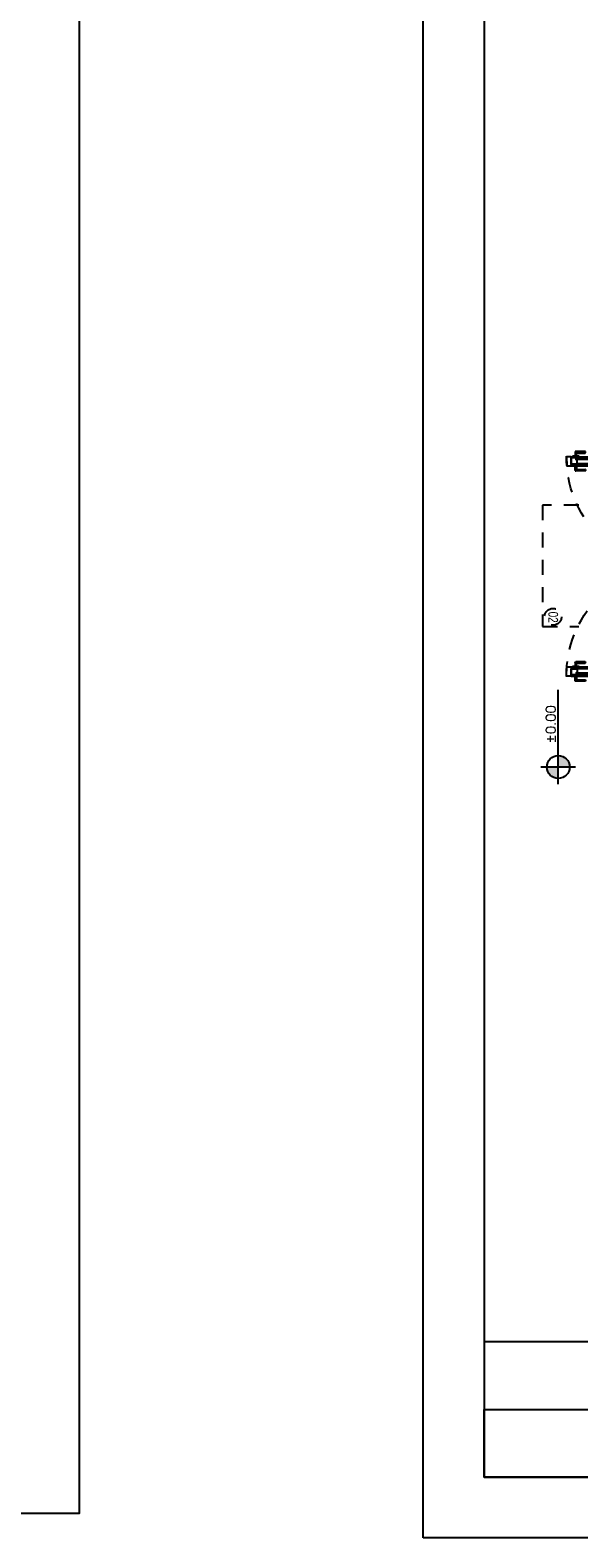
# Model space of a CAD drawing. Header units: millimetres. Extents: x 201 to 840, y 135 to 685.
# Tile 168 of 219: x 308.85 to 313.37, y 335.53 to 347.94. Entities that reach past the tile are written whole.
import ezdxf

# ---------------------------------------------------------------- set-up
doc = ezdxf.new("R2010")
doc.units = ezdxf.units.MM
doc.linetypes.add('HIDDEN', pattern=[0.375, 0.25, -0.125])
doc.linetypes.add('HIDDEN2', pattern=[0.1875, 0.125, -0.0625])
for name, color, linetype in [('01', 1, 'Continuous'), ('02', 2, 'Continuous'), ('03', 3, 'Continuous'), ('ABERTURAS', 2, 'Continuous'), ('LAMINA', 6, 'Continuous'), ('NIVELES', 1, 'Continuous'), ('piso', 1, 'Continuous'), ('TEXTO LAMINA', 2, 'Continuous')]:
    doc.layers.add(name, color=color, linetype=linetype)
doc.styles.add('ROMANS', font='romans.shx')
doc.styles.add('style3', font='swisscl.ttf', dxfattribs={"height": 0.1})
picture_1 = doc.add_image_def('image1.jpg', size_in_pixel=(635, 198))
picture_2 = doc.add_image_def('image5.jpg', size_in_pixel=(635, 198))

# ---------------------------------------------------------------- blocks, each defined once
blk = doc.blocks.new('A$C3420644B')
at = {"layer": '01'}
for p, q in [((0.037, 0.281), (0.863, 0.281)), ((0.047, 0.211), (0.853, 0.211)), ((0.047, 0.206), (0.853, 0.206))]:
    blk.add_line(p, q, dxfattribs=at)
for points in [[(0.077, 0.261), (0.43, 0.261), (0.43, 0.257), (0.077, 0.257)], [(0.823, 0.261), (0.47, 0.261), (0.47, 0.257), (0.823, 0.257)]]:
    blk.add_lwpolyline(points, dxfattribs=at)
at = {"layer": '02'}
for p, q in [((0.435, 0.271), (0.088, 0.271)), ((0.465, 0.271), (0.812, 0.271)), ((0.425, 0.221), (0.087, 0.221)), ((0.475, 0.221), (0.813, 0.221))]:
    blk.add_line(p, q, dxfattribs=at)
at = {"layer": '03'}
for points in [[(0, 0.281), (0, 0.206), (0.047, 0.206), (0.047, 0.216), (0.037, 0.216), (0.037, 0.281), (0, 0.281), (0, 0.281)], [(0.037, 0.221), (0.037, 0.221), (0.087, 0.221), (0.087, 0.256), (0.077, 0.256), (0.077, 0.271), (0.037, 0.271), (0.037, 0.25), (0.037, 0.25), (0.037, 0.221), (0.037, 0.221)], [(0.475, 0.221), (0.475, 0.221), (0.425, 0.221), (0.425, 0.256), (0.435, 0.256), (0.435, 0.271), (0.475, 0.271), (0.475, 0.271), (0.475, 0.271)], [(0.425, 0.221), (0.425, 0.221), (0.475, 0.221), (0.475, 0.256), (0.465, 0.256), (0.465, 0.271), (0.425, 0.271), (0.425, 0.271), (0.425, 0.271)], [(0.425, 0.256), (0.425, 0.221), (0.425, 0.221)], [(0.475, 0.256), (0.475, 0.221), (0.475, 0.221)], [(0.863, 0.221), (0.863, 0.221), (0.813, 0.221), (0.813, 0.256), (0.823, 0.256), (0.823, 0.271), (0.863, 0.271), (0.863, 0.25), (0.863, 0.25), (0.863, 0.221), (0.863, 0.221)], [(0.9, 0.281), (0.9, 0.206), (0.853, 0.206), (0.853, 0.216), (0.863, 0.216), (0.863, 0.281), (0.9, 0.281), (0.9, 0.281)]]:
    blk.add_lwpolyline(points, dxfattribs=at)
for points in [[(0.088, 0.271), (0.088, 0.261), (0.078, 0.261), (0.078, 0.271)], [(0.425, 0.271), (0.425, 0.261), (0.435, 0.261), (0.435, 0.271)], [(0.475, 0.271), (0.475, 0.261), (0.465, 0.261), (0.465, 0.271)], [(0.812, 0.271), (0.812, 0.261), (0.822, 0.261), (0.822, 0.271)], [(0.812, 0.271), (0.812, 0.261), (0.822, 0.261), (0.822, 0.271)]]:
    blk.add_lwpolyline(points, close=True, dxfattribs=at)
at = {"layer": 'ABERTURAS', "linetype": 'HIDDEN2'}
for points in [[(0.103, 0.281), (0.103, 0.285), (0.047, 0.285), (0.047, 0.281)], [(0.103, 0.206), (0.103, 0.203), (0.047, 0.203), (0.047, 0.206)]]:
    blk.add_lwpolyline(points, dxfattribs=at)
for points in [[(0.082, 0.285), (0.082, 0.309, -0.414214), (0.084, 0.311), (0.152, 0.311, 0.414214), (0.154, 0.313), (0.154, 0.322, 0.414214), (0.152, 0.324), (0.075, 0.324, 0.414214), (0.069, 0.318), (0.069, 0.285)], [(0.082, 0.203), (0.082, 0.178, 0.414214), (0.084, 0.176), (0.152, 0.176, -0.414214), (0.154, 0.174), (0.154, 0.166, -0.414214), (0.152, 0.164), (0.075, 0.164, -0.414214), (0.069, 0.17), (0.069, 0.203)]]:
    blk.add_lwpolyline(points, format="xyb", dxfattribs=at)
blk = doc.blocks.new('puerta ventana')
at = {"layer": 'ABERTURAS', "ltscale": 0.01}
for points in [[(318.876, 344.459), (318.866, 344.459), (318.866, 344.429), (318.866, 344.419), (318.916, 344.419), (318.941, 344.419), (318.941, 344.429), (319.016, 344.429), (319.016, 344.459), (319.006, 344.459)], [(318.876, 342.59), (318.866, 342.59), (318.866, 342.62), (318.866, 342.63), (318.916, 342.63), (318.941, 342.63), (318.941, 342.62), (319.016, 342.62), (319.016, 342.59), (319.006, 342.59)]]:
    blk.add_lwpolyline(points, dxfattribs=at)
at = {"layer": 'ABERTURAS', "color": 250, "linetype": 'HIDDEN2'}
for centre, start, end in [((319.027, 344.413), 269.2617, 1.1713), ((319.027, 342.636), 358.8287, 90.7383)]:
    blk.add_arc(centre, 0.889, start, end, dxfattribs=at)
at = {"layer": '01', "extrusion": (0, 0, -1), "zscale": -1, "rotation": 0.1104346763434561}
blk.add_blockref('A$C3420644B', (-319.915, 344.146), dxfattribs=at)
at = {"layer": '01', "extrusion": (0, 0, -1), "xscale": -1, "zscale": -1, "rotation": 179.8895653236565}
blk.add_blockref('A$C3420644B', (-319.915, 342.903), dxfattribs=at)

msp = doc.modelspace()

# ---------------------------------------------------------------- hatches: boundary and pattern name
at = {"layer": 'NIVELES', "ltscale": 0.01}
h = msp.add_hatch(color=256, dxfattribs=at)
h.paths.add_polyline_path([(313.102, 341.873, 0.414214), (313.196, 341.779), (313.196, 341.873)])
h.paths.add_polyline_path([(313.196, 341.967), (313.196, 341.873), (313.29, 341.873, 0.414214)])

# ---------------------------------------------------------------- linework, layer by layer
for points in [[(299.781, 335.73), (299.781, 350.977), (309.257, 350.977), (309.257, 335.73)], [(312.086, 335.53), (312.086, 350.777), (321.563, 350.777), (321.563, 335.53)]]:
    msp.add_lwpolyline(points, close=True)
at = {"layer": 'LAMINA', "color": 2}
msp.add_line((321.063, 337.144), (312.586, 337.144), dxfattribs=at)
at = {"layer": 'LAMINA'}
msp.add_line((312.586, 336.03), (321.063, 336.03), dxfattribs=at)
msp.add_line((312.586, 336.03), (321.063, 336.03), dxfattribs=at)
msp.add_lwpolyline([(321.063, 336.03), (321.063, 350.077), (312.586, 350.077), (312.586, 336.03)], close=True, dxfattribs=at)
at = {"layer": 'LAMINA', "color": 1}
msp.add_lwpolyline([(312.586, 336.587), (320.504, 336.587)], dxfattribs=at)
at = {"layer": 'NIVELES', "color": 3}
msp.add_line((313.196, 341.731), (313.196, 342.509), dxfattribs=at)
at = {"layer": 'NIVELES', "color": 1}
msp.add_line((313.338, 341.873), (313.054, 341.873), dxfattribs=at)
at = {"layer": 'NIVELES', "color": 3}
msp.add_circle((313.196, 341.873), 0.0941, dxfattribs=at)
at = {"layer": 'piso', "linetype": 'HIDDEN', "ltscale": 0.5}
msp.add_lwpolyline([(313.366, 344.029), (313.066, 344.029), (313.066, 343.029), (313.366, 343.029)], dxfattribs=at)
at = {"layer": 'piso', "linetype": 'HIDDEN2'}
msp.add_circle((313.153, 343.109), 0.0692, dxfattribs=at)

# ---------------------------------------------------------------- block references
at = {"layer": 'piso', "xscale": -1}
msp.add_blockref('puerta ventana', (633.181, 0), dxfattribs=at)

# ---------------------------------------------------------------- texts
at = {"layer": 'NIVELES', "color": 2, "insert": (313.095, 342.068), "char_height": 0.0794, "width": 2.93279, "attachment_point": 1, "rotation": 90, "style": 'ROMANS'}
msp.add_mtext('±0.00', dxfattribs=at)
at = {"layer": 'piso', "linetype": 'HIDDEN2', "insert": (313.154, 343.106), "char_height": 0.08, "attachment_point": 5, "rotation": 270, "style": 'style3'}
msp.add_mtext('02', dxfattribs=at)

# ---------------------------------------------------------------- pictures from other files: only their frames are drawn
at = {"layer": '01'}
image = msp.add_image(picture_2, insert=(312.586, 336.03), size_in_units=(1.787, 0.557), dxfattribs=at)
image.dxf.flags = 7
at = {"layer": 'TEXTO LAMINA'}
image = msp.add_image(picture_1, insert=(312.586, 336.03), size_in_units=(1.787, 0.557), rotation=0, dxfattribs=at)
image.dxf.flags = 7

doc.saveas('drawing.dxf')
